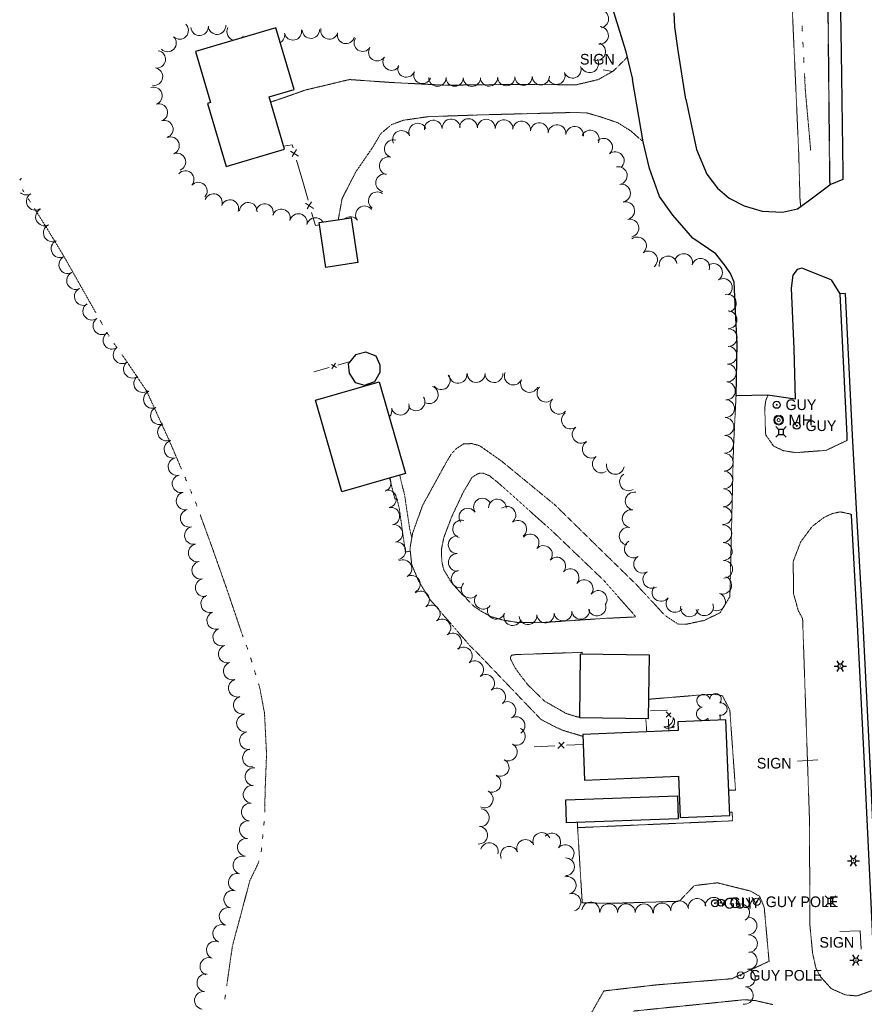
# Model space of a CAD drawing. Extents: x 386588 to 390135, y 96998 to 113606.
# Tile 75 of 92: x 388001 to 388382, y 107891 to 108336. Entities that reach past the tile are written whole.
import ezdxf
from ezdxf.enums import TextEntityAlignment as Align

# ---------------------------------------------------------------- set-up
doc = ezdxf.new("R2010")
doc.units = 0
doc.header["$MEASUREMENT"] = 0
for name, pattern in [('Wisdot3', [0.1875, 0.125, -0.0625]), ('Wisdot5', [0.1, 0.05, -0.05]), ('Wisdot6', [0.375, 0.125, -0.0625, 0.03125, -0.0625, 0.03125, -0.0625])]:
    doc.linetypes.add(name, pattern=pattern)
for name, color, linetype, lineweight in [('E_BLD', 241, 'Continuous', 25), ('E_DWY', 2, 'Wisdot3', 15), ('E_LAND_Vegetation', 3, 'Continuous', 15), ('E_LTG', 21, 'Continuous', 25), ('E_MISCPROP_Railing', 30, 'Continuous', 15), ('E_MISCPROP_Solid', 241, 'Continuous', 15), ('E_PATH_Sidewalk', 2, 'Wisdot5', 15), ('E_RDWY', 21, 'Continuous', 25), ('E_RDWY_Gravel', 21, 'Wisdot3', 25), ('E_SGN', 21, 'Continuous', 15), ('E_UTL_AG_Bold', 30, 'Continuous', 25), ('E_UTL_EGuyPole', 200, 'Continuous', 15), ('E_UTL_EGuyWire', 200, 'Continuous', 25), ('E_UTL_MH', 30, 'Continuous', 15), ('E_WTR', 4, 'Wisdot6', 15)]:
    doc.layers.add(name, color=color, linetype=linetype, lineweight=lineweight)
doc.styles.add('Style-dot_font5', font='dot_font5.shx')

# ---------------------------------------------------------------- blocks, each defined once
blk = doc.blocks.new('GPOL')
at = {"layer": 'E_UTL_EGuyPole'}
for radius in [4, 0.5]:
    blk.add_circle((0, 0), radius, dxfattribs=at)
at = {"layer": 'E_UTL_EGuyPole', "style": 'Style-dot_font5'}
blk.add_text('GUY POLE', height=12, dxfattribs=at).set_placement((10, 0), align=Align.MIDDLE_LEFT)
blk = doc.blocks.new('GUY')
at = {"layer": 'E_UTL_EGuyWire'}
for radius in [4, 0.5]:
    blk.add_circle((0, 0), radius, dxfattribs=at)
at = {"layer": 'E_UTL_EGuyWire', "style": 'Style-dot_font5'}
blk.add_text('GUY', height=12, dxfattribs=at).set_placement((10, 0), align=Align.MIDDLE_LEFT)
blk = doc.blocks.new('LPOL')
at = {"layer": 'E_LTG'}
for p, q in [((-4, 0), (-1.5, 0)), ((-0.75, 1.3), (-2, 3.46)), ((0.75, 1.3), (2, 3.46)), ((1.5, 0), (4, 0)), ((-2, -3.46), (-0.75, -1.3)), ((2, -3.46), (0.75, -1.3))]:
    blk.add_line(p, q, dxfattribs=at)
for radius in [1.5, 1.5, 1.5, 0.125]:
    blk.add_circle((0, 0), radius, dxfattribs=at)
blk = doc.blocks.new('MH')
at = {"layer": 'E_UTL_MH'}
for radius in [5, 4, 1.5]:
    blk.add_circle((0, 0), radius, dxfattribs=at)
at = {"layer": 'E_UTL_MH', "style": 'Style-dot_font5', "width": 1.111111}
blk.add_text('MH', height=10.8, dxfattribs=at).set_placement((10, 0), align=Align.MIDDLE_LEFT)
blk = doc.blocks.new('PED')
at = {"layer": 'E_UTL_AG_Bold'}
for p, q in [((-2.5, 2.5), (-5.33, 5.33)), ((2.5, 2.5), (5.33, 5.33)), ((-2.5, -2.5), (-5.33, -5.33)), ((2.5, -2.5), (5.33, -5.33))]:
    blk.add_line(p, q, dxfattribs=at)
at = {"layer": 'E_UTL_AG_Bold', "flags": 128}
blk.add_lwpolyline([(-2.5, -2.5), (2.5, -2.5), (2.5, 2.5), (-2.5, 2.5)], close=True, dxfattribs=at)
blk = doc.blocks.new('SDSH')
at = {"layer": 'E_MISCPROP_Solid'}
blk.add_circle((0, 0), 1.5, dxfattribs=at)
for centre, radius, start, end in [((-8.6, 8.6), 10.7, 233.5697, 36.4341), ((-14.7, 14.7), 14.7, 268.683, 1.317)]:
    blk.add_arc(centre, radius, start, end, dxfattribs=at)
blk = doc.blocks.new('SIGN')
at = {"layer": 'E_SGN', "lineweight": 13, "style": 'Style-dot_font5'}
blk.add_text('SIGN', height=12, dxfattribs=at).set_placement((0, 0), align=Align.MIDDLE_CENTER)

msp = doc.modelspace()

# ---------------------------------------------------------------- linework, layer by layer
at = {"layer": 'E_BLD', "ltscale": 5}
for p, q in [((388116.3, 108331.78), (388080.06, 108321.11)), ((388124.47, 108304.03), (388116.3, 108331.78)), ((388080.06, 108321.11), (388086.82, 108298.13)), ((388113.21, 108300.71), (388124.47, 108304.03)), ((388086.82, 108298.13), (388085.46, 108297.73)), ((388085.46, 108297.73), (388093.83, 108269.3)), ((388120.17, 108277.06), (388113.21, 108300.71)), ((388093.83, 108269.3), (388120.17, 108277.06)), ((388135.82, 108243.99), (388150.22, 108246.15)), ((388138.86, 108223.75), (388135.82, 108243.99)), ((388150.22, 108246.15), (388153.25, 108225.91)), ((388153.25, 108225.91), (388138.86, 108223.75)), ((388152.22, 108184.24), (388148.99, 108180.2)), ((388156.9, 108185.41), (388152.22, 108184.24)), ((388161.56, 108183.66), (388156.9, 108185.41)), ((388163.33, 108179.68), (388161.56, 108183.66)), ((388148.99, 108180.2), (388149.36, 108176.05)), ((388163.38, 108176.42), (388163.33, 108179.68)), ((388149.36, 108176.05), (388152.15, 108171.77)), ((388161, 108172.19), (388163.38, 108176.42)), ((388134.23, 108163.83), (388162.97, 108172.03)), ((388152.15, 108171.77), (388156.23, 108170.62)), ((388156.23, 108170.62), (388161, 108172.19)), ((388162.97, 108172.03), (388174.77, 108130.69)), ((388146.03, 108122.49), (388134.23, 108163.83)), ((388174.77, 108130.69), (388146.03, 108122.49)), ((388253.65, 108049.21), (388253.29, 108020.6)), ((388284.88, 108048.82), (388253.65, 108049.21)), ((388284.52, 108020.21), (388284.88, 108048.82)), ((388253.29, 108020.6), (388284.52, 108020.21)), ((388319.34, 108019.57), (388297.71, 108018.66)), ((388297.71, 108018.66), (388297.87, 108014.79)), ((388321.16, 107976.4), (388319.34, 108019.57)), ((388297.87, 108014.79), (388254.79, 108012.98)), ((388254.79, 108012.98), (388255.65, 107992.35)), ((388255.65, 107992.35), (388297.98, 107994.12)), ((388297.98, 107994.12), (388298.76, 107975.46)), ((388247.15, 107983.41), (388297.5, 107985.25)), ((388247.52, 107973.1), (388247.15, 107983.41)), ((388297.5, 107985.25), (388297.88, 107974.93)), ((388297.88, 107974.93), (388247.52, 107973.1)), ((388298.76, 107975.46), (388321.16, 107976.4))]:
    msp.add_line(p, q, dxfattribs=at)
at = {"layer": 'E_DWY', "flags": 128}
for points in [[(388330.42, 108624.53), (388333.84, 108591.72), (388343.48, 108480.63), (388347.39, 108390.71), (388349.01, 108348.87), (388352.3, 108275.17)], [(388274.86, 108318.55), (388268.6, 108312.35), (388261.88, 108308.52), (388252.08, 108306.17), (388218.96, 108306.27), (388193.14, 108305.95), (388168.96, 108307.14), (388149.49, 108308.5), (388129.66, 108303.78), (388118.68, 108299.92), (388113.91, 108298.33)], [(388144.46, 108245.28), (388146.16, 108254.71), (388152.27, 108266.71), (388160.18, 108278.21), (388163.57, 108284.05), (388168.49, 108288.15), (388173.81, 108290.13), (388184.98, 108291.75), (388209.32, 108292.58), (388250.15, 108293.64), (388256.33, 108293.51), (388262.68, 108291.71), (388270.52, 108289.06), (388276.49, 108285.33), (388282.12, 108280.39)], [(388352.3, 108275.17), (388352.89, 108253.89), (388353.2, 108251.29)], [(388324, 108165.72), (388322.85, 108142.62), (388321.22, 108075.14), (388316.8, 108067.9), (388309.64, 108064.44), (388301.51, 108062.71), (388297.94, 108062.71), (388291.98, 108066.62), (388278.98, 108080.63), (388261.21, 108097.99), (388242.39, 108116.43), (388218.24, 108136.26), (388208.35, 108143.22), (388204.83, 108144.23), (388201.02, 108144.1), (388197.61, 108141.85), (388195.23, 108139.18), (388192.48, 108134.48), (388182.44, 108116.18), (388178.03, 108103.9), (388176.81, 108096.89), (388177.62, 108089.62), (388180.55, 108082.54), (388185.56, 108074.18), (388204.26, 108052.58), (388206.7, 108050.31), (388227.08, 108029), (388235.92, 108019.76), (388242.78, 108016.17), (388245.86, 108014.82), (388254.82, 108012.14)], [(388340.56, 108143.67), (388337.4, 108148.15), (388337.19, 108152.39), (388336.98, 108160.39), (388337.46, 108163.86), (388338.46, 108166.05)], [(388374.08, 108145.66), (388364.59, 108141.17), (388350.81, 108140.14), (388345.28, 108141.07), (388340.83, 108143.16), (388340.48, 108143.83)], [(388231.03, 108113.68), (388216.9, 108126.34), (388212.62, 108129.78), (388209.66, 108130.92), (388208.43, 108130.88), (388206.99, 108130.38), (388204.79, 108128.95), (388200.76, 108122.08), (388195.63, 108111.12), (388192.13, 108101.91), (388191.07, 108096.82), (388191.05, 108094.01), (388191.28, 108090.65), (388191.95, 108087.53), (388195.41, 108081.7), (388200.42, 108076.14), (388205.77, 108070.71), (388209.34, 108068.36), (388213.68, 108066.04), (388219.01, 108064.54), (388225.9, 108063.43), (388235.89, 108063.43)], [(388235.89, 108063.43), (388263.56, 108065.28), (388278.81, 108066.02), (388264.32, 108082.48), (388240.87, 108104.93), (388231.03, 108113.68)], [(388386.67, 107897.84), (388378.62, 107894.96), (388373.33, 107895.46), (388366.95, 107898.27), (388362.04, 107903.72), (388360, 107907.69), (388358.54, 107914.37), (388357.31, 107927.13), (388357.17, 107974.06), (388355.54, 108021.62), (388354.05, 108065.24), (388352.13, 108068.77), (388349.96, 108076.44), (388349.8, 108091.03), (388353.2, 108099.91), (388358.35, 108106.82), (388363.71, 108110.94), (388367.47, 108112.64), (388371.04, 108113.43), (388375.99, 108112.36)], [(388253.3, 108020.96), (388252.62, 108020.78), (388247.4, 108022.4), (388237.55, 108028.01), (388230.12, 108035.28), (388226.59, 108039.76), (388224.12, 108043.27), (388222.91, 108045.7), (388222.19, 108047.02), (388222.16, 108047.92), (388222.81, 108048.73), (388224.37, 108049), (388242.99, 108049.64), (388254.54, 108050.04), (388254.52, 108049.2)], [(388284.63, 108028.87), (388307.09, 108030.71), (388307.15, 108030.71), (388314.55, 108031.13), (388317.89, 108030.4), (388321.2, 108023.89), (388323.78, 107987.77), (388320.67, 107987.84)], [(388283.26, 108020.23), (388283.69, 108014.2)], [(388252.49, 107970.91), (388322.47, 107974), (388322.23, 107977.92), (388321.09, 107977.88)], [(388338.9, 107910.65), (388336.72, 107934.96), (388334.64, 107939.94), (388330.63, 107942.28), (388315.57, 107946.03), (388305.17, 107944.77), (388298.34, 107937.69), (388269.96, 107936.83), (388254.57, 107936.98), (388252.34, 107973.27)], [(388338.9, 107910.62), (388322.19, 107902.76), (388287.98, 107899.96), (388264.33, 107897.24), (388252.94, 107877.14), (388244.87, 107875.07), (388235.92, 107875.78), (388236.9, 107857), (388243.51, 107857.34), (388247.67, 107858.89), (388256.37, 107863.9), (388266.94, 107875.04), (388277.89, 107888.16), (388327.84, 107893.29), (388332.86, 107892.85), (388340.57, 107891.08)]]:
    msp.add_lwpolyline(points, dxfattribs=at)
at = {"layer": 'E_LAND_Vegetation'}
for centre, radius, start, end in [((388262.44, 108335.87), 4.03, 280.5611, 100.5458), ((388072.88, 108330.65), 3.94, 226.0174, 46.0021), ((388089.74, 108332.8), 3.94, 183.8132, 3.7979), ((388081.87, 108332.28), 3.94, 183.8132, 3.7979), ((388098.08, 108330.14), 3.94, 152.0543, 261.4687), ((388116.38, 108328.65), 3.89, 298.3061, 11.2675), ((388124.02, 108330.17), 3.89, 191.2829, 11.2675), ((388132.08, 108330.94), 3.89, 181.9663, 1.9509), ((388140.4, 108330.6), 3.89, 165.0827, 345.0674), ((388147.93, 108328.6), 3.89, 165.0827, 345.0674), ((388262.34, 108328.43), 4.03, 265.2325, 85.2172), ((388067.4, 108324.98), 3.94, 226.0174, 46.0021), ((388098.08, 108330.14), 3.94, 311.3458, 332.039), ((388155.49, 108325.09), 3.89, 146.7362, 326.7209), ((388261.04, 108321.16), 4.03, 248.7852, 68.7698), ((388062.53, 108317.62), 3.94, 260.9739, 80.9586), ((388162, 108320.81), 3.89, 146.7362, 326.7209), ((388168.51, 108316.54), 3.89, 146.7362, 326.7209), ((388257.91, 108315.67), 4.03, 209.8524, 29.8371), ((388061.29, 108309.83), 3.94, 260.9739, 80.9586), ((388175.19, 108313.46), 3.89, 158.2725, 338.2571), ((388182.42, 108310.58), 3.89, 158.2725, 338.2571), ((388242.93, 108310.21), 3.89, 201.2286, 21.2133), ((388250.19, 108313.03), 3.89, 201.2286, 21.2133), ((388189.21, 108309.37), 3.89, 179.7624, 359.7471), ((388197, 108309.34), 3.89, 179.7624, 359.7471), ((388204.78, 108309.31), 3.89, 179.7624, 359.7471), ((388212.51, 108309.39), 3.89, 181.4143, 1.399), ((388220.3, 108309.59), 3.89, 181.4143, 1.399), ((388228.09, 108309.78), 3.89, 181.4143, 1.399), ((388235.87, 108309.97), 3.89, 181.4143, 1.399), ((388061.07, 108301.16), 3.94, 288.0031, 107.9878), ((388063.5, 108293.66), 3.94, 288.0031, 107.9878), ((388065.94, 108286.16), 3.94, 288.0031, 107.9878), ((388180.32, 108284.76), 4.02, 24.3224, 204.3071), ((388187.37, 108286.13), 4.02, 3.8277, 183.8124), ((388195.39, 108286.66), 4.02, 3.8277, 183.8124), ((388203.21, 108286.81), 4.02, 358.1539, 178.1386), ((388211.25, 108286.55), 4.02, 358.1539, 178.1386), ((388219.29, 108286.29), 4.02, 358.1539, 178.1386), ((388227.17, 108285.74), 4.02, 354.2195, 174.2042), ((388235.17, 108284.92), 4.02, 354.2195, 174.2042), ((388172.99, 108281.44), 4.02, 24.3224, 204.3071), ((388243.17, 108284.11), 4.02, 354.2195, 174.2042), ((388251.17, 108283.3), 4.02, 354.2195, 174.2042), ((388258.21, 108281.62), 4.02, 335.0807, 155.0653), ((388068.77, 108278.67), 3.94, 291.4591, 111.4438), ((388169.32, 108277.27), 4.02, 73.5312, 253.5159), ((388264.2, 108277.96), 4.02, 310.8956, 130.8803), ((388071.65, 108271.33), 3.94, 291.4591, 111.4438), ((388269.46, 108271.88), 4.02, 310.8956, 130.8803), ((388167.03, 108269.56), 4.02, 73.5312, 253.5159), ((388075.39, 108263.41), 3.94, 318.7553, 138.7399), ((388270.85, 108265.15), 4.02, 280.5918, 100.5765), ((387999.5, 108267.29), 4, 286.6918, 300.7554), ((388003.59, 108260.42), 4, 120.7708, 136.9999), ((388081.31, 108258.21), 3.94, 318.7553, 138.7399), ((388165.41, 108261.88), 4.02, 78.7614, 258.7461), ((388003.59, 108260.42), 4, 229.2362, 300.7554), ((388162.11, 108253.79), 4.02, 55.0959, 235.0806), ((388272.32, 108257.25), 4.02, 280.5918, 100.5765), ((388007.68, 108253.55), 4, 120.7708, 300.7554), ((388088.13, 108253.03), 3.94, 339.9561, 159.9408), ((388095.54, 108250.32), 3.94, 339.9561, 159.9408), ((388103.86, 108249.08), 3.94, 356.3575, 176.3421), ((388274.18, 108249.31), 4.02, 283.6585, 103.6432), ((388011.85, 108246.53), 4, 116.0025, 295.9872), ((388111.22, 108248.45), 3.94, 343.0844, 163.0691), ((388118.76, 108246.16), 3.94, 343.0844, 163.0691), ((388156.31, 108247.44), 4.02, 37.1651, 217.1498), ((388126.48, 108244.03), 3.94, 346.784, 166.7687), ((388134.16, 108242.22), 3.94, 30.8555, 166.7687), ((388149.9, 108242.58), 4.02, 37.1651, 128.5856), ((388276.08, 108241.49), 4.02, 283.6585, 103.6432), ((388015.35, 108239.34), 4, 116.0025, 295.9872), ((388018.85, 108232.16), 4, 116.0025, 295.9872), ((388279.52, 108233.43), 4.02, 308.1949, 128.1796), ((388284.49, 108227.11), 4.02, 308.1949, 128.1796), ((388022.36, 108224.97), 4, 116.0025, 295.9872), ((388293.33, 108224.83), 4.02, 9.8049, 189.7896), ((388300.32, 108225.92), 4.02, 344.4842, 164.4688), ((388308.07, 108223.77), 4.02, 344.4842, 164.4688), ((388313.84, 108221.42), 4.02, 303.252, 123.2366), ((388025.86, 108217.79), 4, 116.0025, 295.9872), ((388318.25, 108214.69), 4.02, 303.252, 123.2366), ((388029.37, 108210.6), 4, 116.0025, 295.9872), ((388320.06, 108207.6), 4.02, 284.1129, 104.0975), ((388033.19, 108203.98), 4, 124.8015, 304.7861), ((388320.4, 108200.1), 4.02, 270.3734, 90.3581), ((388037.75, 108197.41), 4, 124.8015, 304.7861), ((388320.45, 108192.05), 4.02, 270.3734, 90.3581), ((388042.32, 108190.85), 4, 124.8015, 304.7861), ((388046.87, 108184.31), 4, 125.6597, 305.6443), ((388320.38, 108184.12), 4.02, 267.3684, 87.3531), ((388051.53, 108177.82), 4, 125.6597, 305.6443), ((388320.01, 108176.09), 4.02, 267.3684, 87.3531), ((388056.19, 108171.32), 4, 125.6597, 305.6443), ((388190.89, 108172.59), 4.02, 218.6145, 38.5992), ((388198.5, 108175.46), 4.02, 184.3146, 4.2993), ((388206.7, 108175.86), 4.02, 179.6457, 359.6304), ((388214.74, 108175.81), 4.02, 179.6457, 359.6304), ((388223.45, 108174.69), 4.02, 155.5852, 335.5699), ((388230.77, 108171.37), 4.02, 155.5852, 335.5699), ((388185.53, 108166.31), 4.02, 248.3352, 68.3199), ((388238.2, 108167), 4.02, 137.373, 317.3576), ((388319.64, 108168.05), 4.02, 267.3684, 87.3531), ((388060.57, 108164.15), 4, 113.3803, 293.365), ((388179.56, 108163.1), 4.02, 211.4442, 31.4289), ((388244.12, 108161.55), 4.02, 137.373, 317.3576), ((388319.27, 108160.02), 4.02, 267.3684, 87.3531), ((388063.74, 108156.81), 4, 113.3803, 293.365), ((388164.66, 108159.16), 4.02, 314.2866, 14.1163), ((388172.46, 108161.12), 4.02, 194.1316, 14.1163), ((388249.26, 108154.88), 4.02, 126.6644, 306.6491), ((388319.02, 108151.93), 4.02, 268.7176, 88.7023), ((388066.91, 108149.47), 4, 113.3803, 293.365), ((388254.07, 108148.42), 4.02, 126.6644, 306.6491), ((388318.84, 108143.89), 4.02, 268.7176, 88.7023), ((388069.85, 108141.67), 4, 103.1627, 283.1474), ((388258.69, 108141.72), 4.02, 123.7779, 303.7626), ((388071.67, 108133.88), 4, 103.1627, 283.1474), ((388263.16, 108135.03), 4.02, 123.7779, 303.7626), ((388318.66, 108135.85), 4.02, 268.7176, 88.7023), ((388269.51, 108134.4), 4.02, 170.963, 350.9477), ((388073.49, 108126.1), 4, 103.1627, 283.1474), ((388164.29, 108126.5), 3.97, 290.0141, 32.8986), ((388275.45, 108126.97), 4.02, 121.4649, 301.4496), ((388318.48, 108127.81), 4.02, 268.7176, 88.7023), ((388075.33, 108118.33), 4, 103.5456, 283.5303), ((388166.7, 108119.29), 3.97, 280.7114, 100.6961), ((388278.04, 108118.3), 4.02, 80.2978, 260.2825), ((388318.29, 108119.76), 4.02, 268.7176, 88.7023), ((388168.17, 108111.49), 3.97, 280.7114, 100.6961), ((388209.51, 108115.56), 3.98, 34.3496, 214.3343), ((388216.26, 108115.18), 3.98, 359.5566, 179.5413), ((388220.59, 108111.89), 3.98, 307.7579, 127.7426), ((388318.11, 108111.72), 4.02, 268.7176, 88.7023), ((388077.2, 108110.56), 4, 103.5456, 283.5303), ((388202.93, 108111.06), 3.98, 34.3496, 214.3343), ((388276.69, 108110.37), 4.02, 80.2978, 260.2825), ((388079.07, 108102.79), 4, 103.5456, 283.5303), ((388169.55, 108103.69), 3.97, 279.7847, 99.7694), ((388200.08, 108105.69), 3.98, 74.7914, 254.7761), ((388225.47, 108105.59), 3.98, 307.7579, 127.7426), ((388275.33, 108102.44), 4.02, 80.2978, 260.2825), ((388318.03, 108103.58), 4.02, 271.4321, 91.4168), ((388198.11, 108098.57), 3.98, 90.4984, 270.4831), ((388231.08, 108099.43), 3.98, 318.9528, 138.9375), ((388080.81, 108094.9), 4, 101.3279, 281.3126), ((388170.9, 108095.86), 3.97, 279.7847, 99.7694), ((388237.09, 108094.2), 3.98, 318.9528, 138.9375), ((388277.66, 108096.71), 4.02, 121.2, 301.1846), ((388318.23, 108095.54), 4.02, 271.4321, 91.4168), ((388198.17, 108090.61), 3.98, 90.4984, 270.4831), ((388243.09, 108088.97), 3.98, 318.9528, 138.9375), ((388281.83, 108089.83), 4.02, 121.2, 301.1846), ((388082.37, 108087.06), 4, 101.3279, 281.3126), ((388173.69, 108087.83), 3.97, 298.0486, 118.0333), ((388318.43, 108087.5), 4.02, 271.4321, 91.4168), ((388177.42, 108080.81), 3.97, 298.0486, 118.0333), ((388199.45, 108083.11), 3.98, 100.2078, 280.1925), ((388249.1, 108083.74), 3.98, 318.9528, 138.9375), ((388285.99, 108082.95), 4.02, 121.2, 301.1846), ((388317.97, 108080.37), 4.02, 249.8553, 69.84), ((388083.94, 108079.22), 4, 101.3279, 281.3126), ((388203.95, 108078.49), 3.98, 137.4165, 317.4012), ((388255.48, 108078.79), 3.98, 322.3708, 142.3555), ((388086.47, 108071.97), 4, 109.8108, 289.7955), ((388181.62, 108073.7), 3.97, 307.3138, 127.2985), ((388209.93, 108073.53), 3.98, 142.4254, 322.4101), ((388261.79, 108073.92), 3.98, 322.3708, 142.3555), ((388290.16, 108077.08), 4.02, 141.8238, 321.8084), ((388315.2, 108072.82), 4.02, 249.8553, 69.84), ((388186.44, 108067.38), 3.97, 307.3138, 127.2985), ((388261.22, 108070.43), 3.98, 196.5189, 16.5036), ((388296.48, 108072.1), 4.02, 141.8238, 321.8084), ((388303.01, 108070.14), 4.02, 170.278, 350.2627), ((388309.75, 108070.59), 4.02, 198.8471, 18.8318), ((388089.18, 108064.45), 4, 109.8108, 289.7955), ((388215.72, 108068.96), 3.98, 158.9558, 338.9405), ((388223.15, 108066.1), 3.98, 158.9558, 338.9405), ((388230.07, 108066.57), 3.98, 185.4709, 5.4556), ((388237.99, 108067.35), 3.98, 185.7639, 5.7486), ((388245.91, 108068.15), 3.98, 185.7639, 5.7486), ((388253.83, 108068.95), 3.98, 185.7639, 5.7486), ((388191.26, 108061.06), 3.97, 307.3138, 127.2985), ((388091.89, 108056.93), 4, 109.8108, 289.7955), ((388196.07, 108054.74), 3.97, 307.3138, 127.2985), ((388094.41, 108049.21), 4, 106.2808, 286.2655), ((388200.99, 108048.41), 3.97, 309.0758, 129.0605), ((388096.65, 108041.54), 4, 106.2808, 286.2655), ((388206, 108042.25), 3.97, 309.0758, 129.0605), ((388211.01, 108036.08), 3.97, 309.0758, 129.0605), ((388098.89, 108033.86), 4, 106.2808, 286.2655), ((388216.02, 108029.91), 3.97, 309.0758, 129.0605), ((388309.26, 108028.13), 2.97, 15.5753, 258.5486), ((388314.74, 108028.85), 2.61, 320.2806, 178.2132), ((388101.13, 108026.19), 4, 106.2808, 286.2655), ((388220.63, 108023.81), 3.97, 301.1971, 121.1818), ((388317.16, 108024.43), 2.78, 257.5724, 98.5835), ((388102.57, 108018.08), 4, 99.6576, 279.6423), ((388309.1, 108022.28), 2.97, 97.9245, 319.1584), ((388224.74, 108017.01), 3.97, 301.1971, 121.1818), ((388314.12, 108020.38), 2.78, 180.8954, 204.0783), ((388314.12, 108020.38), 2.78, 340.7337, 28.6684), ((388103.91, 108010.2), 4, 99.6576, 279.6423), ((388224.92, 108012.13), 3.97, 242.3825, 62.3671), ((388221.24, 108005.09), 3.97, 242.3825, 62.3671), ((388105.25, 108002.32), 4, 99.6576, 279.6423), ((388217.56, 107998.05), 3.97, 242.3825, 62.3671), ((388106.43, 107993.86), 4, 83.8359, 263.8205), ((388213.91, 107990.94), 3.97, 243.6688, 63.6535), ((388105.57, 107985.91), 4, 83.8359, 263.8205), ((388210.38, 107983.82), 3.97, 243.6688, 63.6535), ((388104.72, 107977.96), 4, 83.8359, 263.8205), ((388208.63, 107975.4), 3.97, 264.7063, 84.691), ((388103.86, 107970.01), 4, 83.8359, 263.8205), ((388207.9, 107967.49), 3.97, 264.7063, 84.691), ((388236.28, 107964.7), 3.97, 23.0275, 203.0122), ((388103, 107962.06), 4, 83.8359, 263.8205), ((388212.66, 107960.12), 3.97, 344.267, 164.2516), ((388228.97, 107961.59), 3.97, 23.0275, 203.0122), ((388240.86, 107964.43), 3.97, 319.4876, 139.4722), ((388221.66, 107958.48), 3.97, 23.0275, 203.0122), ((388246.9, 107959.26), 3.97, 319.4876, 139.4722), ((388100.97, 107954), 4, 74.9402, 254.9249), ((388247.07, 107953.27), 3.97, 270.4067, 90.3914), ((388098.89, 107946.28), 4, 74.9402, 254.9249), ((388247.83, 107944.87), 3.97, 285.4842, 105.4689), ((388096.81, 107938.56), 4, 74.9402, 254.9249), ((388249.95, 107937.22), 3.97, 285.4842, 105.4689), ((388298.53, 107933.92), 3.97, 7.3828, 187.3675), ((388306.41, 107934.94), 3.97, 7.3828, 187.3675), ((388313.97, 107935.47), 3.97, 358.005, 177.9897), ((388321.91, 107935.2), 3.97, 358.005, 177.9897), ((388094.74, 107930.84), 4, 74.9402, 254.9249), ((388258.4, 107933.35), 3.97, 352.8549, 172.8396), ((388266.55, 107932.61), 3.97, 359.7538, 179.7385), ((388274.5, 107932.58), 3.97, 359.7538, 179.7385), ((388282.45, 107932.54), 3.97, 359.7538, 179.7385), ((388290.65, 107932.9), 3.97, 7.3828, 187.3675), ((388326.11, 107932.52), 3.97, 300.5783, 120.563), ((388329.46, 107926.57), 3.97, 271.5277, 91.5124), ((388091.84, 107923.16), 4, 68.8356, 248.8203), ((388088.95, 107915.7), 4, 68.8356, 248.8203), ((388329.67, 107918.62), 3.97, 271.5277, 91.5124), ((388086.06, 107908.25), 4, 68.8356, 248.8203), ((388329.59, 107910.99), 3.97, 263.3506, 83.3352), ((388328.66, 107903.1), 3.97, 263.3506, 83.3352), ((388084.68, 107900.89), 4, 81.9121, 261.8968), ((388327.74, 107895.2), 3.97, 263.3506, 83.3352), ((388083.55, 107892.98), 4, 81.9121, 261.8968)]:
    msp.add_arc(centre, radius, start, end, dxfattribs=at)
at = {"layer": 'E_MISCPROP_Railing', "ltscale": 5}
for p, q in [((388122.89, 108276.24), (388126.53, 108273.88)), ((388125.67, 108276.88), (388123.66, 108273.75)), ((388132.42, 108253.31), (388130.42, 108250.18)), ((388129.64, 108252.67), (388133.28, 108250.31)), ((388143.7, 108178.55), (388141.47, 108179.98)), ((388143.24, 108180.53), (388141.56, 108177.94)), ((388294.7, 108020.73), (388292.41, 108023.19)), ((388292.49, 108020.77), (388294.58, 108022.75)), ((388246.49, 108009.44), (388243.58, 108006.68)), ((388246.47, 108006.8), (388244.08, 108009.28))]:
    msp.add_line(p, q, dxfattribs=at)
at = {"layer": 'E_MISCPROP_Railing', "flags": 128}
for points in [[(388119.78, 108278.41), (388123.66, 108279.09), (388124.08, 108277.64)], [(388125.67, 108272.07), (388128.42, 108262.5)], [(388128.42, 108262.5), (388130.83, 108254.07)], [(388132.43, 108248.5), (388134.11, 108242.62), (388135.98, 108242.91)], [(388140.28, 108178.54), (388133.45, 108176.58)], [(388149.89, 108181.31), (388144.24, 108179.69)], [(388293.03, 108023.99), (388285.33, 108023.62)], [(388293.72, 108014.62), (388293.54, 108019.9)], [(388242.15, 108007.83), (388232.94, 108007.43)], [(388254.98, 108008.4), (388247.5, 108008.07)]]:
    msp.add_lwpolyline(points, dxfattribs=at)
at = {"layer": 'E_PATH_Sidewalk', "flags": 128}
for points in [[(388176.94, 108095.67), (388174.75, 108095.35), (388172, 108114.85), (388171, 108119.42), (388170, 108119.16), (388167.66, 108128.66)], [(388172.15, 108129.95), (388174.43, 108120.88), (388175.02, 108116.75), (388176.69, 108105.8), (388177.63, 108101.62)]]:
    msp.add_lwpolyline(points, dxfattribs=at)
at = {"layer": 'E_RDWY', "flags": 128}
for points in [[(388366.78, 108661.24), (388369.6, 108611.2), (388368.93, 108537.04), (388369.28, 108487.57), (388369.86, 108434.58), (388370.59, 108376.34), (388371.38, 108320.78), (388372.15, 108266.62)], [(388267.5, 108342.92), (388274.14, 108321.65), (388277.22, 108308.5)], [(388301.27, 108299.68), (388297.92, 108321.56), (388296.4, 108332.22), (388296.01, 108338.54)], [(388366.95, 108218.12), (388353.63, 108223.44), (388351.52, 108222.8), (388349.64, 108220.27), (388348.83, 108214.4), (388350.05, 108186.93), (388350.72, 108164.27), (388338.19, 108166.09), (388324, 108165.72), (388324.54, 108189.26), (388323.81, 108204.06), (388323.2, 108217), (388321.49, 108220.99), (388319.24, 108224.34), (388314.95, 108229.92), (388304.5, 108236.86), (388295.44, 108247.33), (388289.42, 108255.71), (388284.95, 108268.36), (388282.12, 108280.39), (388277.22, 108308.5)], [(388301.27, 108299.68), (388306.21, 108276.95), (388310.75, 108265.87), (388315.68, 108259.53), (388320.95, 108254.94), (388327.63, 108251.57), (388335.74, 108249.1), (388345.02, 108248.69), (388351.71, 108250.21), (388357.29, 108254.27), (388366.28, 108260.96)], [(388372.15, 108266.62), (388372.22, 108263.34), (388366.28, 108260.96)], [(388366.95, 108218.12), (388370.81, 108211.78)], [(388370.81, 108211.78), (388373.95, 108147.89), (388374.08, 108145.66)], [(388373.31, 108211.91), (388370.91, 108211.79)], [(388373.31, 108211.91), (388376.45, 108148.02), (388378.41, 108112.11), (388381.17, 108062.57), (388384.22, 108002.98), (388387.31, 107937.17), (388389.15, 107898.4), (388391.1, 107864.07), (388394.17, 107815.56), (388397.93, 107754.95), (388401.44, 107704.66), (388403.64, 107668.46), (388406.44, 107627.41)], [(388375.89, 108112.39), (388375.91, 108111.97), (388378.67, 108062.43), (388381.72, 108002.86), (388384.82, 107937.05), (388386.65, 107898.27), (388386.67, 107897.84)]]:
    msp.add_lwpolyline(points, dxfattribs=at)
at = {"layer": 'E_RDWY_Gravel', "flags": 128}
for points in [[(388358.72, 108813.77), (388361.07, 108724.93), (388366.54, 108609.29), (388365.58, 108516.03), (388363.54, 108472.01), (388365.09, 108376.34), (388366.15, 108269.35)], [(388366.15, 108269.35), (388366.28, 108260.96)]]:
    msp.add_lwpolyline(points, dxfattribs=at)
at = {"layer": 'E_SGN', "ltscale": 5}
for p, q in [((388268.33, 108312.09), (388264.06, 108312.92)), ((388351.79, 108000.92), (388360.87, 108001.46)), ((388380.01, 107924.3), (388370.81, 107924.1)), ((388380.52, 107916.12), (388380.01, 107924.3))]:
    msp.add_line(p, q, dxfattribs=at)
at = {"layer": 'E_WTR', "flags": 128}
for points in [[(388353.81, 108332.76), (388353.93, 108330.37)], [(388354.17, 108325.58), (388354.29, 108323.19)], [(388354.53, 108318.4), (388354.65, 108316.01)], [(388354.89, 108311.23), (388355.26, 108303.86), (388357.69, 108276.59)], [(388002.69, 108257.62), (388001.76, 108259.09)], [(388005.48, 108253.2), (388004.55, 108254.67)], [(388020.6, 108228.75), (388012.72, 108241.75), (388007.34, 108250.25)], [(388035.01, 108203.3), (388020.6, 108228.75)], [(388038, 108198.03), (388037, 108199.79)], [(388040.98, 108192.77), (388039.99, 108194.52)], [(388044.38, 108187.77), (388043.21, 108189.41)], [(388061.79, 108159.52), (388057.94, 108167.96), (388048.73, 108181.65), (388046.72, 108184.48)], [(388073.63, 108132.78), (388068.39, 108145.09), (388061.79, 108159.52)], [(388076.01, 108127.22), (388075.22, 108129.07)], [(388078.38, 108121.65), (388077.59, 108123.5)], [(388080.67, 108116.05), (388080.13, 108117.53), (388079.96, 108117.94)], [(388091.96, 108084.75), (388087.47, 108097.47), (388082.06, 108112.26)], [(388101.48, 108057.09), (388100.8, 108058.93), (388093.97, 108079.07), (388091.96, 108084.75)], [(388103.59, 108051.42), (388102.89, 108053.31)], [(388105.47, 108045.67), (388104.88, 108047.6)], [(388107.22, 108039.88), (388106.64, 108041.81)], [(388111.92, 108007.09), (388111.17, 108022.48), (388109.06, 108033.82), (388108.39, 108036.02)], [(388111.29, 107977.86), (388111.42, 107987.44), (388112.08, 108003.78), (388111.92, 108007.09)], [(388110.84, 107971.83), (388111.03, 107973.84)], [(388110.26, 107965.8), (388110.45, 107967.81)], [(388109.54, 107959.8), (388109.78, 107960.77), (388109.88, 107961.79)], [(388099.53, 107928.19), (388101.24, 107934.58), (388104.55, 107947), (388108.34, 107954.86), (388108.59, 107955.88)], [(388094.09, 107899.51), (388096.67, 107917.55), (388099.53, 107928.19)], [(388093.22, 107893.52), (388093.29, 107893.96), (388093.51, 107895.51)]]:
    msp.add_lwpolyline(points, dxfattribs=at)

# ---------------------------------------------------------------- block references
at = {"layer": 'E_LTG', "xscale": 0.692840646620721, "yscale": 0.692840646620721, "zscale": 0.692840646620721}
for p in [(388371.1, 108043.82), (388377.02, 107955.99), (388378.11, 107911.11)]:
    msp.add_blockref('LPOL', p, dxfattribs=at)
at = {"layer": 'E_MISCPROP_Solid', "xscale": 0.2807663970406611, "yscale": 0.2807663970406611, "zscale": 0.2807663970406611}
msp.add_blockref('SDSH', (388295.68, 108016.34), dxfattribs=at)
at = {"layer": 'E_SGN', "xscale": 0.3999999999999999, "yscale": 0.3999999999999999, "zscale": 0.3999999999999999}
for p in [(388261.41, 108317.68), (388341.23, 108000), (388369.49, 107919.16)]:
    msp.add_blockref('SIGN', p, dxfattribs=at)
at = {"layer": 'E_UTL_AG_Bold', "xscale": 0.4503659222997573, "yscale": 0.4503659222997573, "zscale": 0.4503659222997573}
for p in [(388344.29, 108149.52), (388366.58, 107937.77)]:
    msp.add_blockref('PED', p, dxfattribs=at)
at = {"layer": 'E_UTL_EGuyPole', "xscale": 0.3999999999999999, "yscale": 0.3999999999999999, "zscale": 0.3999999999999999}
for p in [(388333.4, 107937.47), (388326.07, 107904.29)]:
    msp.add_blockref('GPOL', p, dxfattribs=at)
at = {"layer": 'E_UTL_EGuyWire', "xscale": 0.3999999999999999, "yscale": 0.3999999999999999, "zscale": 0.3999999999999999}
for p in [(388342.34, 108161.76), (388351.38, 108152.29), (388314.5, 107936.8), (388317.14, 107937.07)]:
    msp.add_blockref('GUY', p, dxfattribs=at)
at = {"layer": 'E_UTL_MH', "xscale": 0.4444444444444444, "yscale": 0.4444444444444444, "zscale": 0.4444444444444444}
msp.add_blockref('MH', (388343.22, 108154.82), dxfattribs=at)

doc.saveas('drawing.dxf')
